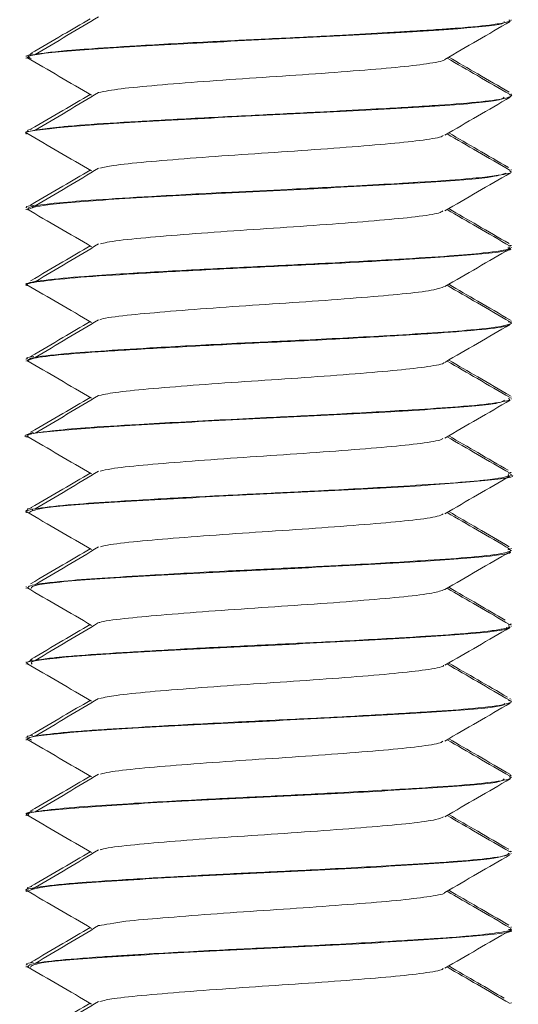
# Model space of a CAD drawing. Header units: millimetres. Extents: x -395 to 418, y -1783 to -26.
# Tile 18 of 35: x 388.51 to 396.74, y -1270.55 to -1254.3. Entities that reach past the tile are written whole.
import ezdxf

# ---------------------------------------------------------------- set-up
doc = ezdxf.new("R2010")
doc.units = ezdxf.units.MM

msp = doc.modelspace()

# ---------------------------------------------------------------- linework, layer by layer
at = {"color": 7, "linetype": 'Continuous', "lineweight": 15}
for p, q in [((396.617, -1254.311), (396.617, -1254.301)), ((388.617, -1254.895), (388.617, -1254.905)), ((388.617, -1254.926), (388.617, -1254.937)), ((388.724, -1254.856), (388.63, -1254.895)), ((396.617, -1255.53), (396.617, -1255.52)), ((396.617, -1255.562), (396.617, -1255.551)), ((388.617, -1256.145), (388.617, -1256.155)), ((388.617, -1256.176), (388.617, -1256.186)), ((396.617, -1256.78), (396.617, -1256.77)), ((396.617, -1256.811), (396.617, -1256.801)), ((388.617, -1257.395), (388.617, -1257.404)), ((388.617, -1257.426), (388.617, -1257.436)), ((388.716, -1257.404), (388.741, -1257.373)), ((396.617, -1258.029), (396.617, -1258.02)), ((396.617, -1258.061), (396.617, -1258.051)), ((388.617, -1258.645), (388.617, -1258.655)), ((388.617, -1258.676), (388.617, -1258.686)), ((396.617, -1259.28), (396.617, -1259.27)), ((396.617, -1259.311), (396.617, -1259.301)), ((388.617, -1259.895), (388.617, -1259.905)), ((388.617, -1259.926), (388.617, -1259.936)), ((396.617, -1260.53), (396.617, -1260.52)), ((396.617, -1260.562), (396.617, -1260.551)), ((388.617, -1261.145), (388.617, -1261.155)), ((388.741, -1261.106), (388.633, -1261.145)), ((388.617, -1261.176), (388.617, -1261.186)), ((396.617, -1261.779), (396.617, -1261.77)), ((396.617, -1261.811), (396.617, -1261.801)), ((388.617, -1262.395), (388.617, -1262.404)), ((388.617, -1262.426), (388.617, -1262.436)), ((388.719, -1262.404), (388.728, -1262.369)), ((396.617, -1263.029), (396.617, -1263.02)), ((396.617, -1263.061), (396.617, -1263.051)), ((388.617, -1263.645), (388.617, -1263.654)), ((388.617, -1263.676), (388.617, -1263.686)), ((396.617, -1264.28), (396.617, -1264.27)), ((396.617, -1264.311), (396.617, -1264.301)), ((388.617, -1264.895), (388.617, -1264.905)), ((388.717, -1264.856), (388.656, -1264.895)), ((388.617, -1264.926), (388.617, -1264.936)), ((396.606, -1265.506), (396.595, -1265.499)), ((396.617, -1265.53), (396.617, -1265.52)), ((396.617, -1265.561), (396.617, -1265.551)), ((388.617, -1266.145), (388.617, -1266.155)), ((388.617, -1266.176), (388.617, -1266.186)), ((396.617, -1266.78), (396.617, -1266.77)), ((396.617, -1266.812), (396.617, -1266.801)), ((388.617, -1267.395), (388.617, -1267.405)), ((388.617, -1267.426), (388.617, -1267.437)), ((388.735, -1267.356), (388.624, -1267.395)), ((396.597, -1268.02), (396.613, -1268.029)), ((396.617, -1268.03), (396.617, -1268.02)), ((396.617, -1268.061), (396.617, -1268.051)), ((388.713, -1268.654), (388.749, -1268.623)), ((388.617, -1268.645), (388.617, -1268.654)), ((388.617, -1268.676), (388.617, -1268.686)), ((396.617, -1269.279), (396.617, -1269.27)), ((396.617, -1269.311), (396.617, -1269.301)), ((388.617, -1269.895), (388.617, -1269.904)), ((388.617, -1269.926), (388.617, -1269.936)), ((396.617, -1270.529), (396.617, -1270.52))]:
    msp.add_line(p, q, dxfattribs=at)
for points, knots in [([(396.58, -1254.301), (396.592, -1254.307), (396.616, -1254.32), (396.523, -1254.345), (396.309, -1254.385), (395.968, -1254.418), (395.712, -1254.438), (395.677, -1254.441), (395.557, -1254.45), (395.302, -1254.467), (395.013, -1254.485), (394.752, -1254.501), (394.417, -1254.521), (393.735, -1254.559), (392.742, -1254.608), (391.562, -1254.665), (390.48, -1254.725), (389.741, -1254.772), (389.273, -1254.808), (388.892, -1254.848), (388.621, -1254.89), (388.649, -1254.918), (388.658, -1254.926)], [0, 0, 0, 0, 0.030121, 0.062218, 0.123348, 0.216423, 0.217966, 0.220695, 0.229717, 0.261998, 0.308019, 0.318032, 0.336996, 0.401684, 0.495146, 0.574152, 0.683206, 0.770899, 0.805338, 0.863904, 0.957153, 1, 1, 1, 1]), ([(388.701, -1254.937), (388.677, -1254.928), (388.569, -1254.889), (389.212, -1254.817), (390.528, -1254.73), (392.319, -1254.637), (394.17, -1254.548), (395.663, -1254.458), (396.509, -1254.383), (396.504, -1254.341), (396.503, -1254.329)], [0, 0, 0, 0, 0.0433067, 0.1934322, 0.3412091, 0.4910459, 0.6394539, 0.7880411, 0.937724, 1, 1, 1, 1]), ([(389.673, -1254.281), (389.524, -1254.369), (389.197, -1254.561), (388.869, -1254.752), (388.691, -1254.856)], [0, 0, 0, 0, 0.45824, 1, 1, 1, 1]), ([(389.812, -1254.249), (389.639, -1254.353), (389.291, -1254.561), (388.942, -1254.768), (388.767, -1254.872)], [0, 0, 0, 0, 0.4999353, 1, 1, 1, 1]), ([(395.524, -1254.953), (395.704, -1254.849), (396.063, -1254.64), (396.422, -1254.432), (396.602, -1254.328)], [0, 0, 0, 0, 0.499802, 1, 1, 1, 1]), ([(388.629, -1254.921), (388.806, -1255.025), (389.162, -1255.233), (389.518, -1255.44), (389.696, -1255.544)], [0, 0, 0, 0, 0.500078, 1, 1, 1, 1]), ([(389.811, -1255.5), (389.92, -1255.479), (390.136, -1255.437), (390.756, -1255.38), (391.527, -1255.318), (392.403, -1255.257), (393.299, -1255.199), (394.127, -1255.136), (394.829, -1255.078), (395.299, -1255.017), (395.529, -1254.975), (395.519, -1254.954), (395.519, -1254.953)], [0, 0, 0, 0, 0.110948, 0.220196, 0.331496, 0.442495, 0.551936, 0.663741, 0.773341, 0.88414, 0.995579, 1, 1, 1, 1]), ([(396.601, -1255.534), (396.421, -1255.43), (396.074, -1255.229), (395.728, -1255.028), (395.562, -1254.931)], [0, 0, 0, 0, 0.51904, 1, 1, 1, 1]), ([(396.586, -1255.494), (396.413, -1255.393), (396.08, -1255.201), (395.748, -1255.008), (395.589, -1254.915)], [0, 0, 0, 0, 0.521113, 1, 1, 1, 1]), ([(388.657, -1256.186), (388.644, -1256.183), (388.513, -1256.15), (389.048, -1256.084), (390.236, -1255.997), (391.982, -1255.902), (393.848, -1255.815), (395.433, -1255.723), (396.421, -1255.645), (396.482, -1255.597), (396.504, -1255.579)], [0, 0, 0, 0, 0.016651, 0.166376, 0.314234, 0.464427, 0.612361, 0.761883, 0.910725, 1, 1, 1, 1]), ([(396.594, -1255.534), (396.597, -1255.535), (396.645, -1255.545), (396.611, -1255.563), (396.522, -1255.602), (396.17, -1255.652), (395.462, -1255.709), (394.596, -1255.761), (393.896, -1255.799), (393.525, -1255.819), (393.426, -1255.824), (393.398, -1255.825), (393.042, -1255.842), (392.26, -1255.881), (391.116, -1255.939), (390.079, -1256), (389.543, -1256.034), (389.319, -1256.056), (389.302, -1256.057), (389.245, -1256.063), (389.043, -1256.082), (388.756, -1256.12), (388.57, -1256.155), (388.624, -1256.175), (388.628, -1256.176)], [0, 0, 0, 0, 0.0039326, 0.0481653, 0.0930838, 0.1840063, 0.2734785, 0.3631292, 0.4300466, 0.4474885, 0.4521907, 0.4535368, 0.4542128, 0.5365222, 0.6334699, 0.7231299, 0.8127825, 0.8135621, 0.8149968, 0.8198355, 0.8373813, 0.9038329, 0.9936197, 1, 1, 1, 1]), ([(389.673, -1255.531), (389.524, -1255.619), (389.197, -1255.811), (388.869, -1256.002), (388.691, -1256.106)], [0, 0, 0, 0, 0.45824, 1, 1, 1, 1]), ([(389.812, -1255.499), (389.639, -1255.603), (389.291, -1255.811), (388.942, -1256.018), (388.767, -1256.122)], [0, 0, 0, 0, 0.4999353, 1, 1, 1, 1]), ([(395.524, -1256.203), (395.704, -1256.099), (396.063, -1255.89), (396.422, -1255.682), (396.602, -1255.578)], [0, 0, 0, 0, 0.499778, 1, 1, 1, 1]), ([(388.705, -1256.106), (388.69, -1256.109), (388.617, -1256.122), (388.64, -1256.135), (388.659, -1256.145)], [0, 0, 0, 0, 0.215477, 1, 1, 1, 1]), ([(388.629, -1256.171), (388.806, -1256.275), (389.162, -1256.483), (389.518, -1256.69), (389.696, -1256.794)], [0, 0, 0, 0, 0.500054, 1, 1, 1, 1]), ([(389.835, -1256.75), (389.899, -1256.735), (390.051, -1256.699), (390.574, -1256.645), (391.304, -1256.586), (392.16, -1256.523), (393.058, -1256.466), (393.913, -1256.403), (394.656, -1256.343), (395.195, -1256.285), (395.484, -1256.235), (395.494, -1256.209), (395.496, -1256.203)], [0, 0, 0, 0, 0.081178, 0.190917, 0.301278, 0.412738, 0.521769, 0.633201, 0.743626, 0.853307, 0.964952, 1, 1, 1, 1]), ([(396.601, -1256.784), (396.421, -1256.68), (396.074, -1256.479), (395.728, -1256.278), (395.562, -1256.181)], [0, 0, 0, 0, 0.519052, 1, 1, 1, 1]), ([(396.574, -1256.737), (396.405, -1256.639), (396.076, -1256.449), (395.748, -1256.258), (395.589, -1256.165)], [0, 0, 0, 0, 0.51543, 1, 1, 1, 1]), ([(389.812, -1256.749), (389.639, -1256.853), (389.291, -1257.061), (388.942, -1257.268), (388.767, -1257.372)], [0, 0, 0, 0, 0.4999353, 1, 1, 1, 1]), ([(388.641, -1257.436), (388.702, -1257.408), (388.827, -1257.349), (389.99, -1257.263), (391.641, -1257.169), (393.52, -1257.082), (395.181, -1256.988), (396.326, -1256.907), (396.469, -1256.853), (396.532, -1256.829)], [0, 0, 0, 0, 0.13941, 0.287624, 0.437576, 0.585308, 0.735344, 0.883434, 1, 1, 1, 1]), ([(396.599, -1256.801), (396.605, -1256.803), (396.658, -1256.825), (396.469, -1256.859), (396.164, -1256.899), (395.745, -1256.938), (395.349, -1256.965), (394.945, -1256.989), (394.622, -1257.009), (393.965, -1257.046), (393.016, -1257.095), (391.848, -1257.15), (390.729, -1257.211), (389.774, -1257.269), (389.059, -1257.325), (388.652, -1257.38), (388.649, -1257.414), (388.649, -1257.426)], [0, 0, 0, 0, 0.01129, 0.103835, 0.164855, 0.1975, 0.288844, 0.299724, 0.31894, 0.382297, 0.475226, 0.548588, 0.660038, 0.752014, 0.830909, 0.941522, 1, 1, 1, 1]), ([(389.673, -1256.781), (389.524, -1256.869), (389.197, -1257.061), (388.869, -1257.252), (388.691, -1257.356)], [0, 0, 0, 0, 0.45824, 1, 1, 1, 1]), ([(395.524, -1257.453), (395.704, -1257.349), (396.063, -1257.14), (396.422, -1256.932), (396.602, -1256.828)], [0, 0, 0, 0, 0.499778, 1, 1, 1, 1]), ([(388.751, -1257.356), (388.676, -1257.368), (388.591, -1257.381), (388.624, -1257.394), (388.629, -1257.395)], [0, 0, 0, 0, 0.874947, 1, 1, 1, 1]), ([(388.629, -1257.421), (388.806, -1257.525), (389.162, -1257.733), (389.518, -1257.94), (389.696, -1258.044)], [0, 0, 0, 0, 0.500078, 1, 1, 1, 1]), ([(396.584, -1257.993), (396.412, -1257.893), (396.08, -1257.701), (395.748, -1257.508), (395.589, -1257.415)], [0, 0, 0, 0, 0.5204982, 1, 1, 1, 1]), ([(389.844, -1257.999), (389.874, -1257.99), (389.973, -1257.96), (390.408, -1257.91), (391.089, -1257.853), (391.92, -1257.789), (392.815, -1257.732), (393.69, -1257.67), (394.47, -1257.608), (395.071, -1257.551), (395.434, -1257.496), (395.478, -1257.465), (395.494, -1257.453)], [0, 0, 0, 0, 0.050054, 0.160781, 0.27021, 0.381888, 0.491244, 0.602063, 0.713275, 0.822377, 0.933984, 1, 1, 1, 1]), ([(396.601, -1258.034), (396.421, -1257.93), (396.074, -1257.729), (395.728, -1257.528), (395.562, -1257.431)], [0, 0, 0, 0, 0.51904, 1, 1, 1, 1]), ([(388.637, -1258.686), (388.63, -1258.684), (388.573, -1258.662), (388.813, -1258.619), (389.367, -1258.556), (390.253, -1258.499), (391.342, -1258.436), (392.554, -1258.377), (393.768, -1258.318), (395.068, -1258.244), (396.151, -1258.168), (396.709, -1258.1), (396.581, -1258.065), (396.564, -1258.061)], [0, 0, 0, 0, 0.01228, 0.109007, 0.206474, 0.3019, 0.399474, 0.495954, 0.592085, 0.689755, 0.832966, 0.978163, 1, 1, 1, 1]), ([(396.582, -1258.051), (396.588, -1258.06), (396.61, -1258.091), (396.264, -1258.141), (395.609, -1258.199), (394.736, -1258.253), (393.652, -1258.314), (392.463, -1258.371), (391.278, -1258.43), (390.283, -1258.487), (389.466, -1258.54), (388.884, -1258.597), (388.592, -1258.645), (388.638, -1258.671), (388.647, -1258.676)], [0, 0, 0, 0, 0.042498, 0.154278, 0.23187, 0.319785, 0.42452, 0.508861, 0.603234, 0.708592, 0.774221, 0.870096, 0.975711, 1, 1, 1, 1]), ([(389.673, -1258.031), (389.524, -1258.119), (389.197, -1258.311), (388.869, -1258.502), (388.691, -1258.606)], [0, 0, 0, 0, 0.45824, 1, 1, 1, 1]), ([(389.812, -1257.999), (389.639, -1258.103), (389.291, -1258.311), (388.942, -1258.518), (388.767, -1258.622)], [0, 0, 0, 0, 0.4999353, 1, 1, 1, 1]), ([(395.524, -1258.703), (395.704, -1258.599), (396.063, -1258.39), (396.422, -1258.182), (396.602, -1258.078)], [0, 0, 0, 0, 0.499778, 1, 1, 1, 1]), ([(396.598, -1258.02), (396.606, -1258.022), (396.628, -1258.028), (396.6, -1258.033), (396.582, -1258.036)], [0, 0, 0, 0, 0.357624, 1, 1, 1, 1]), ([(388.629, -1258.671), (388.806, -1258.775), (389.162, -1258.983), (389.518, -1259.19), (389.696, -1259.294)], [0, 0, 0, 0, 0.500054, 1, 1, 1, 1]), ([(389.831, -1259.249), (389.84, -1259.245), (389.899, -1259.222), (390.258, -1259.176), (390.883, -1259.119), (391.686, -1259.056), (392.57, -1258.997), (393.46, -1258.938), (394.272, -1258.874), (394.928, -1258.818), (395.38, -1258.758), (395.47, -1258.72), (395.512, -1258.702)], [0, 0, 0, 0, 0.018967, 0.130333, 0.239355, 0.350842, 0.461073, 0.570904, 0.682502, 0.7916, 0.902757, 1, 1, 1, 1]), ([(396.601, -1259.284), (396.421, -1259.18), (396.074, -1258.979), (395.728, -1258.778), (395.562, -1258.681)], [0, 0, 0, 0, 0.519052, 1, 1, 1, 1]), ([(396.606, -1259.256), (396.426, -1259.151), (396.087, -1258.955), (395.748, -1258.758), (395.589, -1258.665)], [0, 0, 0, 0, 0.530734, 1, 1, 1, 1]), ([(396.572, -1259.283), (396.589, -1259.288), (396.642, -1259.302), (396.599, -1259.322), (396.469, -1259.362), (396.075, -1259.412), (395.344, -1259.466), (394.405, -1259.523), (393.274, -1259.583), (391.967, -1259.644), (390.853, -1259.703), (389.91, -1259.761), (389.169, -1259.814), (388.687, -1259.873), (388.649, -1259.911), (388.633, -1259.926)], [0, 0, 0, 0, 0.0208808, 0.0628744, 0.1011278, 0.2090586, 0.2847399, 0.3612344, 0.4748536, 0.5545819, 0.66274, 0.7408531, 0.8191503, 0.9262946, 1, 1, 1, 1]), ([(388.638, -1259.936), (388.656, -1259.919), (388.693, -1259.883), (389.188, -1259.822), (389.986, -1259.765), (391.031, -1259.704), (392.219, -1259.642), (393.446, -1259.585), (394.591, -1259.521), (395.567, -1259.463), (396.245, -1259.403), (396.584, -1259.356), (396.573, -1259.332), (396.572, -1259.328)], [0, 0, 0, 0, 0.084783, 0.185056, 0.283171, 0.382809, 0.482573, 0.580607, 0.680857, 0.7794, 0.878521, 0.978607, 1, 1, 1, 1]), ([(389.673, -1259.281), (389.524, -1259.369), (389.197, -1259.561), (388.869, -1259.752), (388.691, -1259.856)], [0, 0, 0, 0, 0.45824, 1, 1, 1, 1]), ([(389.812, -1259.249), (389.639, -1259.353), (389.291, -1259.561), (388.942, -1259.768), (388.767, -1259.872)], [0, 0, 0, 0, 0.4999353, 1, 1, 1, 1]), ([(395.524, -1259.953), (395.704, -1259.849), (396.063, -1259.64), (396.422, -1259.432), (396.602, -1259.328)], [0, 0, 0, 0, 0.499778, 1, 1, 1, 1]), ([(388.744, -1259.856), (388.692, -1259.864), (388.604, -1259.877), (388.635, -1259.89), (388.647, -1259.895)], [0, 0, 0, 0, 0.594757, 1, 1, 1, 1]), ([(388.629, -1259.921), (388.806, -1260.025), (389.162, -1260.233), (389.518, -1260.44), (389.696, -1260.544)], [0, 0, 0, 0, 0.500078, 1, 1, 1, 1]), ([(389.818, -1260.5), (389.912, -1260.481), (390.107, -1260.441), (390.697, -1260.385), (391.456, -1260.324), (392.326, -1260.262), (393.224, -1260.205), (394.061, -1260.141), (394.776, -1260.083), (395.268, -1260.023), (395.515, -1259.978), (395.51, -1259.955), (395.51, -1259.953)], [0, 0, 0, 0, 0.10247, 0.211702, 0.322636, 0.433711, 0.542851, 0.65447, 0.764179, 0.874535, 0.98597, 1, 1, 1, 1]), ([(396.601, -1260.534), (396.421, -1260.43), (396.074, -1260.229), (395.728, -1260.028), (395.562, -1259.931)], [0, 0, 0, 0, 0.51904, 1, 1, 1, 1]), ([(396.606, -1260.506), (396.426, -1260.401), (396.087, -1260.205), (395.748, -1260.008), (395.589, -1259.915)], [0, 0, 0, 0, 0.530709, 1, 1, 1, 1]), ([(389.812, -1260.499), (389.639, -1260.603), (389.291, -1260.811), (388.942, -1261.018), (388.767, -1261.122)], [0, 0, 0, 0, 0.4999353, 1, 1, 1, 1]), ([(388.638, -1261.186), (388.631, -1261.185), (388.497, -1261.153), (389.003, -1261.089), (390.147, -1261.002), (391.876, -1260.908), (393.745, -1260.821), (395.356, -1260.728), (396.392, -1260.648), (396.477, -1260.599), (396.51, -1260.579)], [0, 0, 0, 0, 0.008388, 0.157866, 0.305807, 0.45599, 0.603832, 0.75358, 0.902158, 1, 1, 1, 1]), ([(396.576, -1260.551), (396.589, -1260.558), (396.614, -1260.572), (396.518, -1260.596), (396.311, -1260.634), (395.826, -1260.684), (394.93, -1260.741), (393.86, -1260.803), (392.778, -1260.856), (391.651, -1260.911), (390.54, -1260.972), (389.593, -1261.03), (388.952, -1261.089), (388.622, -1261.138), (388.646, -1261.168), (388.653, -1261.176)], [0, 0, 0, 0, 0.03426, 0.069886, 0.114484, 0.215206, 0.298339, 0.40944, 0.495123, 0.55726, 0.679162, 0.773166, 0.851617, 0.957762, 1, 1, 1, 1]), ([(389.673, -1260.531), (389.524, -1260.619), (389.197, -1260.811), (388.869, -1261.002), (388.691, -1261.106)], [0, 0, 0, 0, 0.45824, 1, 1, 1, 1]), ([(395.524, -1261.203), (395.704, -1261.099), (396.063, -1260.89), (396.422, -1260.682), (396.602, -1260.578)], [0, 0, 0, 0, 0.499778, 1, 1, 1, 1]), ([(396.571, -1261.735), (396.403, -1261.638), (396.075, -1261.448), (395.748, -1261.258), (395.589, -1261.165)], [0, 0, 0, 0, 0.513797, 1, 1, 1, 1]), ([(388.629, -1261.171), (388.806, -1261.275), (389.162, -1261.483), (389.518, -1261.69), (389.696, -1261.794)], [0, 0, 0, 0, 0.500054, 1, 1, 1, 1]), ([(389.84, -1261.75), (389.892, -1261.736), (390.026, -1261.702), (390.52, -1261.65), (391.235, -1261.591), (392.084, -1261.528), (392.982, -1261.471), (393.844, -1261.409), (394.599, -1261.348), (395.158, -1261.29), (395.469, -1261.239), (395.488, -1261.211), (395.493, -1261.203)], [0, 0, 0, 0, 0.071368, 0.181431, 0.291467, 0.403039, 0.51211, 0.623392, 0.734106, 0.843544, 0.955221, 1, 1, 1, 1]), ([(396.601, -1261.784), (396.421, -1261.68), (396.074, -1261.479), (395.728, -1261.278), (395.562, -1261.181)], [0, 0, 0, 0, 0.519052, 1, 1, 1, 1]), ([(396.568, -1261.801), (396.575, -1261.814), (396.588, -1261.837), (396.394, -1261.869), (396.216, -1261.892), (395.948, -1261.92), (395.477, -1261.957), (394.563, -1262.013), (393.482, -1262.073), (392.262, -1262.13), (391.129, -1262.188), (390.124, -1262.247), (389.304, -1262.301), (388.79, -1262.362), (388.577, -1262.404), (388.625, -1262.425), (388.629, -1262.426)], [0, 0, 0, 0, 0.060795, 0.11737, 0.149428, 0.167198, 0.251649, 0.331738, 0.44081, 0.522245, 0.621635, 0.714497, 0.797327, 0.899476, 0.991835, 1, 1, 1, 1]), ([(388.659, -1262.436), (388.704, -1262.409), (388.8, -1262.353), (389.908, -1262.268), (391.539, -1262.174), (393.406, -1262.087), (395.128, -1261.993), (396.251, -1261.906), (396.744, -1261.843), (396.609, -1261.812), (396.605, -1261.811)], [0, 0, 0, 0, 0.127222, 0.271489, 0.417088, 0.560718, 0.70663, 0.850436, 0.995557, 1, 1, 1, 1]), ([(389.673, -1261.781), (389.524, -1261.869), (389.197, -1262.061), (388.869, -1262.252), (388.691, -1262.356)], [0, 0, 0, 0, 0.45824, 1, 1, 1, 1]), ([(389.812, -1261.749), (389.639, -1261.853), (389.291, -1262.061), (388.942, -1262.268), (388.767, -1262.372)], [0, 0, 0, 0, 0.4999353, 1, 1, 1, 1]), ([(396.605, -1261.77), (396.61, -1261.772), (396.625, -1261.777), (396.596, -1261.783), (396.577, -1261.786)], [0, 0, 0, 0, 0.378261, 1, 1, 1, 1]), ([(395.524, -1262.453), (395.704, -1262.349), (396.063, -1262.14), (396.422, -1261.932), (396.602, -1261.828)], [0, 0, 0, 0, 0.499778, 1, 1, 1, 1]), ([(388.712, -1262.356), (388.695, -1262.359), (388.607, -1262.372), (388.636, -1262.385), (388.659, -1262.395)], [0, 0, 0, 0, 0.190993, 1, 1, 1, 1]), ([(388.629, -1262.421), (388.806, -1262.525), (389.162, -1262.733), (389.518, -1262.94), (389.696, -1263.044)], [0, 0, 0, 0, 0.500078, 1, 1, 1, 1]), ([(389.842, -1262.999), (389.865, -1262.992), (389.949, -1262.964), (390.359, -1262.915), (391.023, -1262.858), (391.846, -1262.794), (392.737, -1262.736), (393.618, -1262.676), (394.409, -1262.613), (395.028, -1262.557), (395.418, -1262.5), (395.474, -1262.466), (395.497, -1262.453)], [0, 0, 0, 0, 0.040248, 0.151219, 0.260457, 0.372119, 0.481696, 0.592241, 0.703616, 0.812655, 0.924164, 1, 1, 1, 1]), ([(396.601, -1263.034), (396.421, -1262.93), (396.074, -1262.729), (395.728, -1262.528), (395.562, -1262.431)], [0, 0, 0, 0, 0.51904, 1, 1, 1, 1]), ([(396.588, -1262.995), (396.414, -1262.894), (396.081, -1262.701), (395.748, -1262.508), (395.589, -1262.415)], [0, 0, 0, 0, 0.521994, 1, 1, 1, 1]), ([(396.562, -1263.033), (396.587, -1263.041), (396.639, -1263.058), (396.572, -1263.082), (396.404, -1263.122), (395.97, -1263.172), (395.089, -1263.232), (394.047, -1263.292), (392.908, -1263.35), (391.762, -1263.404), (390.663, -1263.465), (389.755, -1263.52), (389.065, -1263.575), (388.653, -1263.63), (388.65, -1263.664), (388.649, -1263.676)], [0, 0, 0, 0, 0.037907, 0.078477, 0.117472, 0.220094, 0.302331, 0.414703, 0.490313, 0.570531, 0.678897, 0.757857, 0.834948, 0.942047, 1, 1, 1, 1]), ([(389.673, -1263.031), (389.524, -1263.119), (389.197, -1263.311), (388.869, -1263.502), (388.691, -1263.606)], [0, 0, 0, 0, 0.45824, 1, 1, 1, 1]), ([(388.702, -1263.686), (388.707, -1263.665), (388.719, -1263.615), (389.667, -1263.532), (391.213, -1263.442), (393.069, -1263.354), (394.847, -1263.259), (396.084, -1263.173), (396.679, -1263.109), (396.595, -1263.078), (396.594, -1263.078)], [0, 0, 0, 0, 0.103528, 0.252686, 0.401516, 0.54949, 0.699382, 0.84698, 0.996811, 1, 1, 1, 1]), ([(389.812, -1262.999), (389.639, -1263.103), (389.291, -1263.311), (388.942, -1263.518), (388.767, -1263.622)], [0, 0, 0, 0, 0.4999353, 1, 1, 1, 1]), ([(395.524, -1263.703), (395.704, -1263.599), (396.063, -1263.39), (396.422, -1263.182), (396.602, -1263.078)], [0, 0, 0, 0, 0.499778, 1, 1, 1, 1]), ([(388.629, -1263.671), (388.806, -1263.775), (389.162, -1263.983), (389.518, -1264.19), (389.696, -1264.294)], [0, 0, 0, 0, 0.500054, 1, 1, 1, 1]), ([(389.823, -1264.249), (389.827, -1264.247), (389.877, -1264.225), (390.215, -1264.181), (390.82, -1264.124), (391.614, -1264.062), (392.493, -1264.001), (393.386, -1263.943), (394.207, -1263.88), (394.88, -1263.822), (395.362, -1263.761), (395.469, -1263.721), (395.522, -1263.702)], [0, 0, 0, 0, 0.009189, 0.120672, 0.229683, 0.341026, 0.451552, 0.56109, 0.672725, 0.781939, 0.892875, 1, 1, 1, 1]), ([(396.601, -1264.284), (396.421, -1264.18), (396.074, -1263.979), (395.728, -1263.778), (395.562, -1263.681)], [0, 0, 0, 0, 0.519052, 1, 1, 1, 1]), ([(396.522, -1264.207), (396.37, -1264.119), (396.059, -1263.938), (395.748, -1263.758), (395.589, -1263.665)], [0, 0, 0, 0, 0.48837, 1, 1, 1, 1]), ([(389.812, -1264.249), (389.639, -1264.353), (389.291, -1264.561), (388.942, -1264.768), (388.767, -1264.872)], [0, 0, 0, 0, 0.4999353, 1, 1, 1, 1]), ([(396.577, -1264.301), (396.587, -1264.31), (396.605, -1264.327), (396.47, -1264.357), (396.201, -1264.397), (395.652, -1264.446), (394.734, -1264.503), (393.655, -1264.564), (392.468, -1264.62), (391.345, -1264.676), (390.303, -1264.736), (389.663, -1264.777), (389.348, -1264.803), (389.25, -1264.812), (389.2, -1264.817), (389.178, -1264.819), (389.168, -1264.82), (389.165, -1264.82), (389.164, -1264.82), (389.164, -1264.82), (389.164, -1264.82), (389.164, -1264.82), (389.164, -1264.82), (389.164, -1264.82), (389.163, -1264.821), (389.152, -1264.821), (389.123, -1264.825), (389.042, -1264.832), (388.799, -1264.864), (388.591, -1264.895), (388.64, -1264.921), (388.649, -1264.926)], [0, 0, 0, 0, 0.043775, 0.085872, 0.139253, 0.233744, 0.318655, 0.424765, 0.50929, 0.60118, 0.694071, 0.784368, 0.807904, 0.820482, 0.826972, 0.830269, 0.831097, 0.831513, 0.831565, 0.831591, 0.831604, 0.831607, 0.831609, 0.831629, 0.831671, 0.832033, 0.836915, 0.845317, 0.872675, 0.975121, 1, 1, 1, 1]), ([(388.718, -1264.936), (388.7, -1264.921), (388.646, -1264.876), (389.447, -1264.797), (390.897, -1264.709), (392.73, -1264.619), (394.547, -1264.526), (395.91, -1264.439), (396.606, -1264.369), (396.547, -1264.334), (396.537, -1264.328)], [0, 0, 0, 0, 0.0762, 0.226084, 0.374205, 0.522938, 0.672297, 0.820106, 0.970159, 1, 1, 1, 1]), ([(389.673, -1264.281), (389.524, -1264.369), (389.197, -1264.561), (388.869, -1264.752), (388.691, -1264.856)], [0, 0, 0, 0, 0.45824, 1, 1, 1, 1]), ([(395.524, -1264.953), (395.704, -1264.849), (396.063, -1264.64), (396.422, -1264.432), (396.602, -1264.328)], [0, 0, 0, 0, 0.499778, 1, 1, 1, 1]), ([(396.609, -1264.27), (396.612, -1264.271), (396.628, -1264.277), (396.599, -1264.282), (396.576, -1264.286)], [0, 0, 0, 0, 0.184128, 1, 1, 1, 1]), ([(388.629, -1264.921), (388.806, -1265.025), (389.162, -1265.233), (389.518, -1265.44), (389.696, -1265.544)], [0, 0, 0, 0, 0.500078, 1, 1, 1, 1]), ([(389.827, -1265.5), (389.907, -1265.483), (390.081, -1265.445), (390.64, -1265.39), (391.385, -1265.329), (392.25, -1265.267), (393.148, -1265.21), (393.994, -1265.147), (394.721, -1265.087), (395.236, -1265.028), (395.501, -1264.981), (395.502, -1264.957), (395.502, -1264.953)], [0, 0, 0, 0, 0.092673, 0.202106, 0.312799, 0.424074, 0.53313, 0.644687, 0.754722, 0.864761, 0.976317, 1, 1, 1, 1]), ([(396.601, -1265.534), (396.421, -1265.43), (396.074, -1265.229), (395.728, -1265.028), (395.562, -1264.931)], [0, 0, 0, 0, 0.51904, 1, 1, 1, 1]), ([(396.559, -1265.479), (396.395, -1265.383), (396.072, -1265.196), (395.748, -1265.008), (395.589, -1264.915)], [0, 0, 0, 0, 0.508154, 1, 1, 1, 1]), ([(396.573, -1265.534), (396.59, -1265.538), (396.643, -1265.551), (396.601, -1265.571), (396.476, -1265.611), (396.086, -1265.662), (395.299, -1265.719), (394.335, -1265.776), (393.23, -1265.835), (392.015, -1265.892), (390.882, -1265.952), (390.06, -1266.002), (389.553, -1266.036), (389.096, -1266.074), (388.696, -1266.123), (388.65, -1266.159), (388.629, -1266.176)], [0, 0, 0, 0, 0.0194473, 0.0626731, 0.0990427, 0.2042193, 0.2879457, 0.3790839, 0.46927, 0.5524939, 0.6588402, 0.739279, 0.7817364, 0.8269785, 0.9194832, 1, 1, 1, 1]), ([(389.673, -1265.531), (389.524, -1265.619), (389.197, -1265.811), (388.869, -1266.002), (388.691, -1266.106)], [0, 0, 0, 0, 0.45824, 1, 1, 1, 1]), ([(389.812, -1265.499), (389.639, -1265.603), (389.291, -1265.811), (388.942, -1266.018), (388.767, -1266.122)], [0, 0, 0, 0, 0.4999353, 1, 1, 1, 1]), ([(388.707, -1266.186), (388.682, -1266.177), (388.582, -1266.137), (389.25, -1266.063), (390.591, -1265.977), (392.391, -1265.883), (394.237, -1265.794), (395.708, -1265.705), (396.527, -1265.631), (396.511, -1265.59), (396.506, -1265.578)], [0, 0, 0, 0, 0.049025, 0.199163, 0.346963, 0.496652, 0.645199, 0.793613, 0.943416, 1, 1, 1, 1]), ([(395.524, -1266.203), (395.704, -1266.099), (396.063, -1265.89), (396.422, -1265.682), (396.602, -1265.578)], [0, 0, 0, 0, 0.499778, 1, 1, 1, 1]), ([(388.729, -1266.106), (388.69, -1266.112), (388.608, -1266.126), (388.638, -1266.138), (388.653, -1266.145)], [0, 0, 0, 0, 0.4798378, 1, 1, 1, 1]), ([(388.629, -1266.171), (388.806, -1266.275), (389.162, -1266.483), (389.518, -1266.69), (389.696, -1266.794)], [0, 0, 0, 0, 0.500054, 1, 1, 1, 1]), ([(389.843, -1266.749), (389.885, -1266.738), (390.001, -1266.706), (390.468, -1266.655), (391.167, -1266.596), (392.008, -1266.533), (392.905, -1266.476), (393.774, -1266.414), (394.54, -1266.352), (395.119, -1266.295), (395.453, -1266.242), (395.483, -1266.213), (395.492, -1266.203)], [0, 0, 0, 0, 0.061557, 0.171947, 0.281671, 0.393316, 0.502484, 0.613578, 0.724543, 0.833794, 0.945463, 1, 1, 1, 1]), ([(396.601, -1266.784), (396.421, -1266.68), (396.074, -1266.479), (395.728, -1266.278), (395.562, -1266.181)], [0, 0, 0, 0, 0.519027, 1, 1, 1, 1]), ([(396.606, -1266.756), (396.426, -1266.651), (396.087, -1266.455), (395.748, -1266.258), (395.589, -1266.165)], [0, 0, 0, 0, 0.530709, 1, 1, 1, 1]), ([(388.669, -1267.437), (388.652, -1267.432), (388.524, -1267.398), (389.081, -1267.33), (390.297, -1267.243), (392.053, -1267.149), (393.917, -1267.062), (395.483, -1266.97), (396.441, -1266.892), (396.486, -1266.846), (396.502, -1266.829)], [0, 0, 0, 0, 0.022248, 0.172107, 0.319924, 0.47009, 0.6181, 0.767437, 0.91647, 1, 1, 1, 1]), ([(396.599, -1266.801), (396.603, -1266.806), (396.629, -1266.829), (396.395, -1266.874), (395.831, -1266.933), (394.949, -1266.99), (393.889, -1267.051), (392.731, -1267.109), (391.556, -1267.165), (390.497, -1267.224), (389.601, -1267.28), (388.973, -1267.336), (388.628, -1267.387), (388.65, -1267.417), (388.657, -1267.426)], [0, 0, 0, 0, 0.021417, 0.116442, 0.212717, 0.297528, 0.406235, 0.49148, 0.575176, 0.686366, 0.762289, 0.853937, 0.953391, 1, 1, 1, 1]), ([(389.673, -1266.781), (389.524, -1266.869), (389.197, -1267.061), (388.869, -1267.252), (388.691, -1267.356)], [0, 0, 0, 0, 0.45824, 1, 1, 1, 1]), ([(389.812, -1266.749), (389.639, -1266.853), (389.291, -1267.061), (388.942, -1267.268), (388.767, -1267.372)], [0, 0, 0, 0, 0.4999353, 1, 1, 1, 1]), ([(395.524, -1267.453), (395.704, -1267.349), (396.063, -1267.14), (396.422, -1266.932), (396.602, -1266.828)], [0, 0, 0, 0, 0.499778, 1, 1, 1, 1]), ([(396.601, -1266.77), (396.607, -1266.772), (396.628, -1266.777), (396.604, -1266.782), (396.588, -1266.786)], [0, 0, 0, 0, 0.30792, 1, 1, 1, 1]), ([(388.629, -1267.421), (388.806, -1267.525), (389.162, -1267.733), (389.518, -1267.94), (389.696, -1268.044)], [0, 0, 0, 0, 0.500078, 1, 1, 1, 1]), ([(389.838, -1267.999), (389.854, -1267.993), (389.926, -1267.967), (390.312, -1267.92), (390.958, -1267.863), (391.772, -1267.8), (392.66, -1267.741), (393.546, -1267.681), (394.346, -1267.618), (394.983, -1267.562), (395.401, -1267.503), (395.472, -1267.468), (395.503, -1267.452)], [0, 0, 0, 0, 0.030447, 0.141623, 0.250729, 0.362333, 0.472187, 0.582418, 0.693918, 0.802951, 0.914323, 1, 1, 1, 1]), ([(396.601, -1268.034), (396.421, -1267.93), (396.074, -1267.729), (395.728, -1267.528), (395.562, -1267.431)], [0, 0, 0, 0, 0.51904, 1, 1, 1, 1]), ([(396.579, -1267.99), (396.408, -1267.891), (396.078, -1267.699), (395.748, -1267.508), (395.589, -1267.415)], [0, 0, 0, 0, 0.517847, 1, 1, 1, 1]), ([(396.571, -1268.051), (396.574, -1268.064), (396.581, -1268.096), (396.182, -1268.15), (395.532, -1268.204), (394.597, -1268.261), (393.498, -1268.322), (392.321, -1268.377), (391.245, -1268.432), (390.237, -1268.49), (389.338, -1268.548), (388.792, -1268.612), (388.577, -1268.654), (388.625, -1268.675), (388.628, -1268.676)], [0, 0, 0, 0, 0.063424, 0.1573832, 0.250246, 0.3247142, 0.4395611, 0.5265354, 0.6035775, 0.7005324, 0.7945343, 0.8990122, 0.9920168, 1, 1, 1, 1]), ([(388.627, -1268.686), (388.7, -1268.656), (388.846, -1268.597), (390.045, -1268.509), (391.712, -1268.415), (393.589, -1268.329), (395.241, -1268.235), (396.406, -1268.148), (396.532, -1268.09), (396.593, -1268.061)], [0, 0, 0, 0, 0.14105, 0.284993, 0.430819, 0.574408, 0.72016, 0.864211, 1, 1, 1, 1]), ([(389.673, -1268.031), (389.524, -1268.119), (389.197, -1268.311), (388.869, -1268.502), (388.691, -1268.606)], [0, 0, 0, 0, 0.45824, 1, 1, 1, 1]), ([(389.812, -1267.999), (389.639, -1268.103), (389.291, -1268.311), (388.942, -1268.518), (388.767, -1268.622)], [0, 0, 0, 0, 0.4999353, 1, 1, 1, 1]), ([(395.524, -1268.703), (395.704, -1268.599), (396.063, -1268.39), (396.422, -1268.182), (396.602, -1268.078)], [0, 0, 0, 0, 0.499778, 1, 1, 1, 1]), ([(388.712, -1268.606), (388.695, -1268.609), (388.607, -1268.622), (388.635, -1268.634), (388.659, -1268.645)], [0, 0, 0, 0, 0.184077, 1, 1, 1, 1]), ([(388.629, -1268.671), (388.806, -1268.775), (389.162, -1268.983), (389.518, -1269.19), (389.696, -1269.294)], [0, 0, 0, 0, 0.500054, 1, 1, 1, 1]), ([(389.812, -1269.249), (389.812, -1269.249), (389.849, -1269.249), (390.176, -1269.177), (390.757, -1269.132), (391.542, -1269.067), (392.416, -1269.006), (393.312, -1268.948), (394.139, -1268.885), (394.838, -1268.827), (395.304, -1268.766), (395.531, -1268.724), (395.521, -1268.704), (395.521, -1268.703)], [0, 0, 0, 0, 0.000019, 0.111852, 0.221178, 0.332606, 0.443658, 0.553227, 0.66513, 0.774787, 0.885727, 0.997233, 1, 1, 1, 1]), ([(396.601, -1269.284), (396.421, -1269.18), (396.074, -1268.979), (395.728, -1268.778), (395.562, -1268.681)], [0, 0, 0, 0, 0.51904, 1, 1, 1, 1]), ([(396.58, -1269.24), (396.408, -1269.141), (396.078, -1268.95), (395.748, -1268.758), (395.589, -1268.665)], [0, 0, 0, 0, 0.518142, 1, 1, 1, 1]), ([(389.673, -1269.281), (389.524, -1269.369), (389.197, -1269.561), (388.869, -1269.752), (388.691, -1269.856)], [0, 0, 0, 0, 0.458266, 1, 1, 1, 1]), ([(389.812, -1269.249), (389.639, -1269.353), (389.291, -1269.561), (388.942, -1269.768), (388.767, -1269.872)], [0, 0, 0, 0, 0.4999353, 1, 1, 1, 1]), ([(396.605, -1269.301), (396.609, -1269.303), (396.659, -1269.323), (396.454, -1269.362), (396.031, -1269.415), (395.561, -1269.45), (395.272, -1269.469), (395.125, -1269.478), (395.012, -1269.485), (394.757, -1269.501), (394.085, -1269.54), (393.063, -1269.593), (391.76, -1269.654), (390.829, -1269.705), (390.199, -1269.743), (389.653, -1269.778), (389.077, -1269.824), (388.663, -1269.881), (388.655, -1269.913), (388.652, -1269.926)], [0, 0, 0, 0, 0.0078219, 0.1009398, 0.1909707, 0.2454313, 0.2765616, 0.2858358, 0.2909121, 0.3110212, 0.3610401, 0.475325, 0.558045, 0.6707209, 0.7075548, 0.7401734, 0.8414829, 0.932607, 1, 1, 1, 1]), ([(388.683, -1269.936), (388.706, -1269.912), (388.76, -1269.859), (389.791, -1269.775), (391.383, -1269.682), (393.248, -1269.595), (394.994, -1269.501), (396.184, -1269.414), (396.72, -1269.348), (396.589, -1269.314), (396.576, -1269.311)], [0, 0, 0, 0, 0.1147331, 0.2593761, 0.4046628, 0.5484175, 0.6943647, 0.8380404, 0.9835407, 1, 1, 1, 1]), ([(395.524, -1269.953), (395.704, -1269.849), (396.063, -1269.64), (396.422, -1269.432), (396.602, -1269.328)], [0, 0, 0, 0, 0.499778, 1, 1, 1, 1]), ([(388.732, -1269.856), (388.675, -1269.866), (388.598, -1269.879), (388.633, -1269.892), (388.642, -1269.895)], [0, 0, 0, 0, 0.730468, 1, 1, 1, 1]), ([(388.629, -1269.921), (388.806, -1270.025), (389.162, -1270.233), (389.518, -1270.44), (389.696, -1270.544)], [0, 0, 0, 0, 0.500078, 1, 1, 1, 1]), ([(396.601, -1270.534), (396.421, -1270.43), (396.074, -1270.229), (395.728, -1270.028), (395.562, -1269.931)], [0, 0, 0, 0, 0.51904, 1, 1, 1, 1]), ([(396.506, -1270.447), (396.359, -1270.362), (396.054, -1270.185), (395.748, -1270.008), (395.589, -1269.915)], [0, 0, 0, 0, 0.479236, 1, 1, 1, 1]), ([(389.834, -1270.5), (389.901, -1270.484), (390.055, -1270.448), (390.584, -1270.395), (391.315, -1270.335), (392.173, -1270.272), (393.071, -1270.215), (393.925, -1270.152), (394.666, -1270.092), (395.201, -1270.034), (395.486, -1269.984), (395.495, -1269.959), (395.497, -1269.953)], [0, 0, 0, 0, 0.082868, 0.192558, 0.302971, 0.414407, 0.523436, 0.634891, 0.74526, 0.85499, 0.966626, 1, 1, 1, 1]), ([(389.673, -1270.531), (389.524, -1270.619), (389.197, -1270.811), (388.869, -1271.002), (388.691, -1271.106)], [0, 0, 0, 0, 0.45824, 1, 1, 1, 1]), ([(389.812, -1270.499), (389.639, -1270.603), (389.291, -1270.811), (388.942, -1271.018), (388.767, -1271.122)], [0, 0, 0, 0, 0.4999353, 1, 1, 1, 1])]:
    msp.add_open_spline(points, degree=3, knots=knots, dxfattribs=at)

doc.saveas('drawing.dxf')
